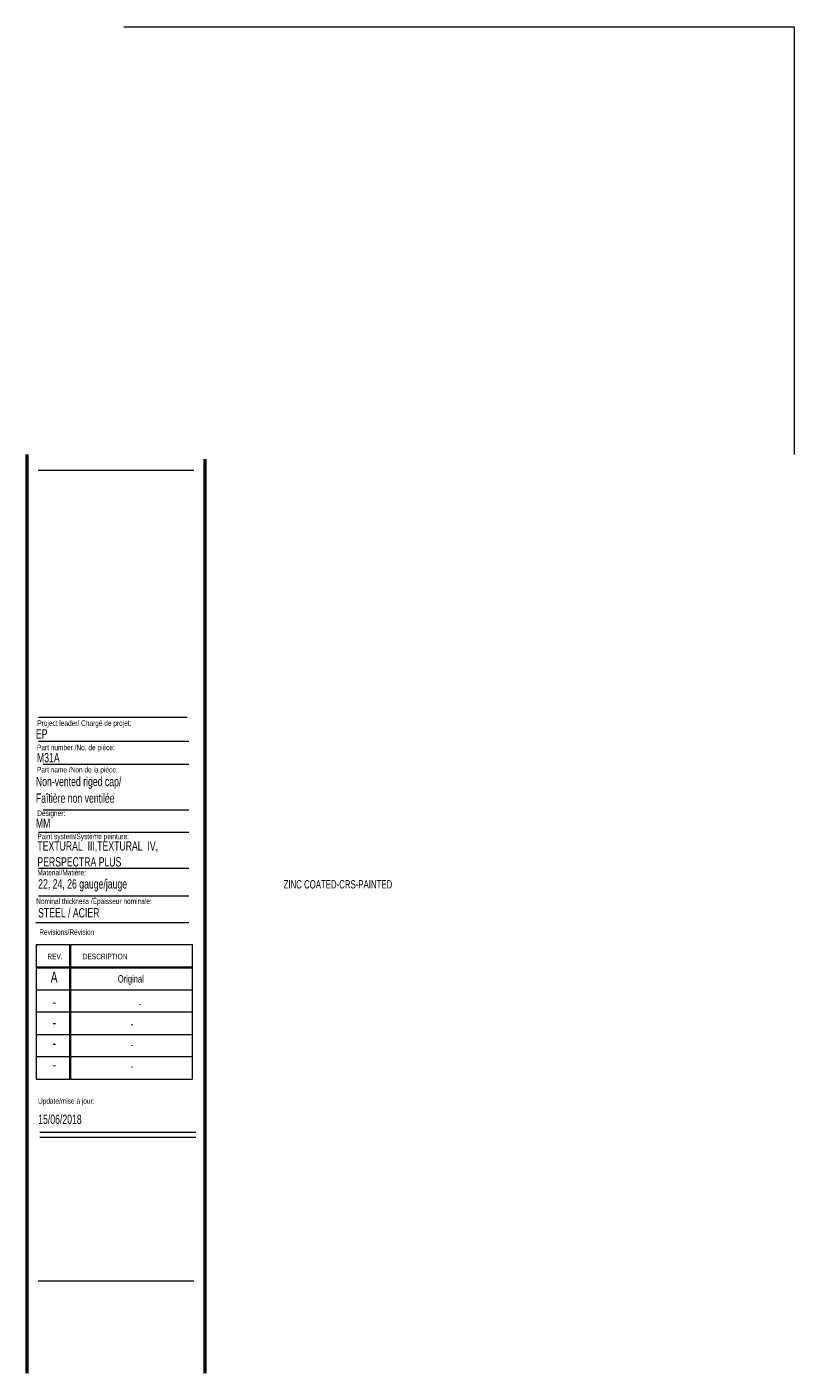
# Model space of a CAD drawing. Header units: inches. Extents: x 0.5 to 23, y 0.4 to 15.5.
# Tile 2 of 2: x 14.4 to 23, y 0.4 to 15.5. Entities that reach past the tile are written whole.
import ezdxf

# ---------------------------------------------------------------- set-up
doc = ezdxf.new("R2010")
doc.units = ezdxf.units.IN
doc.header["$MEASUREMENT"] = 0
doc.layers.add('FORMAT', color=7, linetype='Continuous')
doc.styles.add('SLDTEXTSTYLE0', font='TXT', dxfattribs={"width": 0.7})

# ---------------------------------------------------------------- blocks, each defined once
blk = doc.blocks.new('SW_NOTE_1')
at = {"layer": 'FORMAT', "color": 0, "char_height": 0.10417, "attachment_point": 1, "style": 'SLDTEXTSTYLE0'}
for s, insert in [('TEXTURAL  III,TEXTURAL  IV,', (0, 0.134)), ('PERSPECTRA PLUS', (0, -0.044))]:
    blk.add_mtext(s, dxfattribs=dict(at, insert=insert))

msp = doc.modelspace()

# ---------------------------------------------------------------- linework, layer by layer
at = {"color": 7, "linetype": 'Continuous', "lineweight": 50}
for p, q in [((14.3762516, 10.69394495), (14.3762516, 0.39207317)), ((16.3762516, 0.39207317), (16.3762516, 10.64207317))]:
    msp.add_line(p, q, dxfattribs=at)
at = {"color": 7, "linetype": 'Continuous', "lineweight": 18}
for p, q in [((14.5012516, 10.51707317), (16.2512516, 10.51707317)), ((14.50528094, 7.4796461), (16.19286796, 7.4796461)), ((14.55782728, 7.22283311), (16.19286796, 7.22283311)), ((14.55782728, 6.70729719), (16.19286796, 6.70729719)), ((14.50528094, 6.45740283), (16.19286796, 6.45740283)), ((14.50528094, 6.05316409), (16.19286796, 6.05316409)), ((14.50528094, 5.74531323), (16.19286796, 5.74531323)), ((14.4754278, 5.446808), (16.19286796, 5.446808)), ((14.48119985, 5.19874946), (16.23119985, 5.19874946)), ((14.48119985, 5.19874946), (14.48119985, 3.68874946)), ((14.85619985, 5.19874946), (14.85619985, 3.68874946)), ((14.86619985, 5.19874946), (14.86619985, 3.68874946)), ((16.23119985, 5.19874946), (16.23119985, 3.68874946)), ((14.48119985, 4.94874946), (16.23119985, 4.94874946)), ((14.48119985, 4.93874946), (16.23119985, 4.93874946)), ((14.48119985, 4.68874946), (16.23119985, 4.68874946)), ((16.23119985, 4.43874946), (14.48119985, 4.43874946)), ((14.48119985, 4.18874946), (16.23119985, 4.18874946)), ((16.23119985, 3.93874946), (14.48119985, 3.93874946)), ((14.48119985, 3.68874946), (16.23119985, 3.68874946)), ((14.52153854, 3.094666), (16.27153854, 3.094666)), ((14.52153854, 3.03864953), (16.27153854, 3.03864953))]:
    msp.add_line(p, q, dxfattribs=at)
at = {"layer": 'FORMAT', "lineweight": 18}
for p, q in [((15.46378077, 15.4894939), (22.98743157, 15.4894939)), ((22.98743157, 15.4894939), (22.98743157, 10.69518664)), ((14.5012516, 1.42655357), (16.2512516, 1.42655357))]:
    msp.add_line(p, q, dxfattribs=at)
at = {"layer": 'FORMAT', "color": 250, "lineweight": 18, "true_color": 0x454545}
msp.add_line((14.50528094, 7.74778908), (16.17565424, 7.74778908), dxfattribs=at)

# ---------------------------------------------------------------- block references
at = {"layer": 'FORMAT'}
msp.add_blockref('SW_NOTE_1', (14.4936793, 6.22195149), dxfattribs=at)

# ---------------------------------------------------------------- texts
at = {"color": 7, "linetype": 'Continuous', "lineweight": 0, "style": 'SLDTEXTSTYLE0'}
for s, insert, char_height, attachment_point in [('Project leader/ Chargé de projet:', (14.49277361, 7.71280373), 0.0625, 1), ('EP', (14.47701034, 7.61261449), 0.104166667, 1), ('Part number /No. de pièce:', (14.48926382, 7.43950417), 0.0625, 1), ('M31A', (14.48926382, 7.34629318), 0.104166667, 1), ('Designer:', (14.49277361, 6.70270676), 0.0625, 1), ('MM', (14.47701034, 6.6115619), 0.104166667, 1), ('Paint system/Système peinture:', (14.4936793, 6.44233934), 0.0625, 1), ('ZINC COATED-CRS-PAINTED', (17.25790342, 5.92072099), 0.09375, 1), ('Nominal thickness /Épaisseur nominale:', (14.48027845, 5.71521348), 0.0625, 1), ('STEEL / ACIER', (14.50193609, 5.60657576), 0.1041666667, 1), ('Revisions/Révision', (14.51560122, 5.36941883), 0.0625, 1), ('REV.', (14.60623117, 5.09512968), 0.0625, 1), ('DESCRIPTION', (15.00414236, 5.09512968), 0.0625, 1), ('A', (14.68204136, 4.89428093), 0.125, 2), ('Original', (15.54196943, 4.85546175), 0.083333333, 2), ('-', (14.68335791, 4.61740373), 0.125, 2), ('-', (15.64717395, 4.57858454), 0.08333333, 2), ('-', (14.68335791, 4.38816527), 0.125, 2), ('-', (15.55567278, 4.34934608), 0.08333333, 2), ('-', (14.68335791, 4.15690015), 0.125, 2), ('-', (15.55567278, 4.11808096), 0.08333333, 2), ('-', (14.68335791, 3.91429561), 0.125, 2), ('-', (15.55567278, 3.87547642), 0.08333333, 2), ('Update/mise à jour:', (14.50090209, 3.47468308), 0.0625, 1), ('15/06/2018', (14.50292977, 3.29031445), 0.104166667, 1)]:
    msp.add_mtext(s, dxfattribs=dict(at, insert=insert, char_height=char_height, attachment_point=attachment_point))
at = {"layer": 'FORMAT', "attachment_point": 1, "style": 'SLDTEXTSTYLE0'}
for s, insert, char_height in [('Part name /Non de la pièce:', (14.48926382, 7.1904184), 0.0625), ('Non-vented riged cap/', (14.47701034, 7.07848563), 0.1041666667), ('Faîtière non ventilée', (14.47701034, 6.89222649), 0.1041666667), ('Material/Matière:', (14.4936793, 6.0368173), 0.0625), ('22, 24, 26 gauge/jauge', (14.503118, 5.93042578), 0.1041666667)]:
    msp.add_mtext(s, dxfattribs=dict(at, insert=insert, char_height=char_height))

doc.saveas('drawing.dxf')
